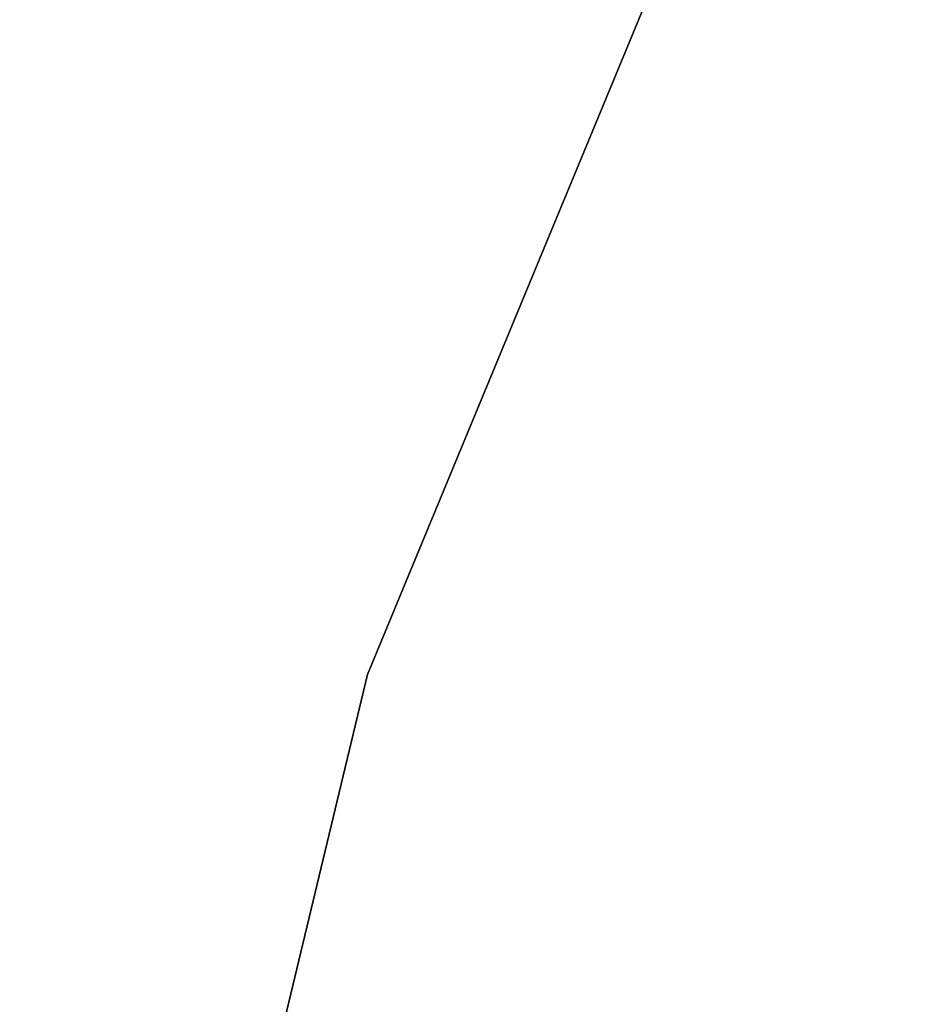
# Model space of a CAD drawing. Header units: millimetres. Extents: x 0.3 to 65.3, y -48.3 to 46.8.
# Tile 237 of 256: x 9.8 to 12.1, y -10.4 to -7.9. Entities that reach past the tile are written whole.
import ezdxf

# ---------------------------------------------------------------- set-up
doc = ezdxf.new("R2010")
doc.units = ezdxf.units.MM
doc.header["$LTSCALE"] = 25.4
doc.layers.get('0').update_dxf_attribs({"true_color": 0xff5454})

# ---------------------------------------------------------------- blocks, each defined once
blk = doc.blocks.new('NICO-9517.STL')
at = {"color": 18, "true_color": 0x080808}
mesh = blk.add_polyface(dxfattribs=at)
corners = [(12.1003, -6.2218, 3.8114), (10.7035, -9.5939, 4.3114), (10.7035, -9.5939, 3.8114), (12.1003, -6.2218, 4.3114)]
mesh.append_faces([[corners[k] for k in face] for face in [(0, 1, 2), (1, 0, 3)]], dxfattribs={"vtx0": -1, "color": 18})
mesh = blk.add_polyface(dxfattribs=at)
corners = [(12.1003, -6.2218, 148.9114), (10.7035, -9.5939, 149.4114), (10.7035, -9.5939, 148.9114), (12.1003, -6.2218, 149.4114)]
mesh.append_faces([[corners[k] for k in face] for face in [(0, 1, 2), (1, 0, 3)]], dxfattribs={"vtx0": -1, "color": 18})
at = {"color": 7, "true_color": 0xffffff}
mesh = blk.add_polyface(dxfattribs=at)
corners = [(10.1651, -6.8756, 20.7114), (8.8928, -10.208, 18.0114), (8.8928, -10.208, 20.7114), (10.1651, -6.8756, 18.0114)]
mesh.append_faces([[corners[k] for k in face] for face in [(0, 1, 2), (1, 0, 3)]], dxfattribs={"vtx0": -1, "color": 7})
mesh = blk.add_polyface(dxfattribs=at)
corners = [(10.0843, -7.0507, 135.2114), (8.8378, -10.3928, 132.5114), (8.8378, -10.3928, 135.2114), (10.0843, -7.0507, 132.5114)]
mesh.append_faces([[corners[k] for k in face] for face in [(0, 1, 2), (1, 0, 3)]], dxfattribs={"vtx0": -1, "color": 7})
at = {"color": 18, "true_color": 0x080808}
mesh = blk.add_polyface(dxfattribs=at)
corners = [(10.7035, -9.5939, 3.8114), (9.8514, -13.143, 4.3114), (9.8514, -13.143, 3.8114), (10.7035, -9.5939, 4.3114)]
mesh.append_faces([[corners[k] for k in face] for face in [(0, 1, 2), (1, 0, 3)]], dxfattribs={"vtx0": -1, "color": 18})
mesh = blk.add_polyface(dxfattribs=at)
corners = [(10.7035, -9.5939, 148.9114), (9.8514, -13.143, 149.4114), (9.8514, -13.143, 148.9114), (10.7035, -9.5939, 149.4114)]
mesh.append_faces([[corners[k] for k in face] for face in [(0, 1, 2), (1, 0, 3)]], dxfattribs={"vtx0": -1, "color": 18})

msp = doc.modelspace()

# ---------------------------------------------------------------- block references
at = {"color": 0}
msp.add_blockref('NICO-9517.STL', (0, 0), dxfattribs=at)

doc.saveas('drawing.dxf')
